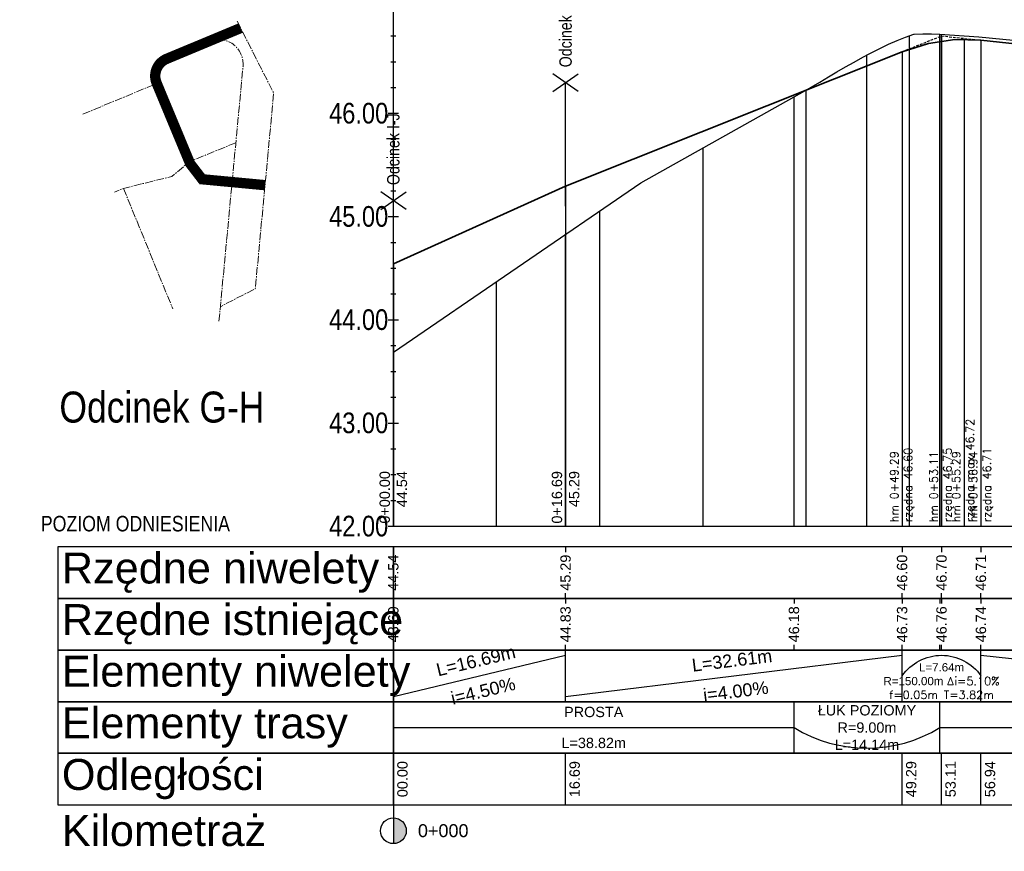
# Model space of a CAD drawing. Header units: metres. Extents: x 0 to 5465380, y 0 to 5925815.
# Tile 135 of 141: x 5465014 to 5465109, y 5925684 to 5925764. Entities that reach past the tile are written whole.
import ezdxf

# ---------------------------------------------------------------- set-up
doc = ezdxf.new("R2010")
doc.units = ezdxf.units.M
doc.linetypes.add('CENTER2', pattern=[1.125, 0.75, -0.125, 0.125, -0.125])
doc.linetypes.add('HIDDEN', pattern=[0.375, 0.25, -0.125])
for name, color, linetype in [('$DR - opis', 1, 'Continuous'), ('$DR - wymiary', 7, 'Continuous'), ('AecObjExplode_rys 1_Vport_D5A', 7, 'Continuous'), ('AecObjExplode_rys 3_Vport_DDD', 7, 'Continuous'), ('AecObjExplode_rys 4_Vport_E22', 7, 'Continuous'), ('C-DROGI-PROFILE', 7, 'Continuous'), ('C-DROGI-PROFILE-ETYKIETY', 7, 'Continuous'), ('C-DROGI-PROFILE-WIDOKI', 7, 'Continuous'), ('C-DROGI-PROFILE-WIDOKI-ETYKIETY', 7, 'Continuous')]:
    doc.layers.add(name, color=color, linetype=linetype)
doc.layers.add('$DR - osie ścieżek', color=7, linetype='CENTER2', lineweight=15)
doc.styles.add('ARIAL 2', font='ARIALN.TTF')
doc.styles.get("Standard").update_dxf_attribs({"font": 'arial.ttf'})

# ---------------------------------------------------------------- blocks, each defined once
blk = doc.blocks.new('kilometraz')
at = {"linetype": 'ByBlock', "lineweight": -2}
blk.add_hatch(color=0, dxfattribs=at).paths.add_polyline_path([(0, -0.5, 0.414214), (0.5, 0, 0.414214), (0, 0.5)])
at = {"color": 0, "linetype": 'ByBlock', "lineweight": -2}
blk.add_line((0, 0.5), (0, -0.5), dxfattribs=at)
blk.add_circle((0, 0), 0.5, dxfattribs=at)
blk = doc.blocks.new('AecObjExplode_rys 1_Vport_D5A')
at = {"layer": 'C-DROGI-PROFILE', "color": 94, "linetype": 'Continuous', "lineweight": -3}
for p, q in [((5465099.62, 5925762.544), (5465100.434, 5925762.837)), ((5465100.434, 5925762.837), (5465100.452, 5925762.838)), ((5465100.452, 5925762.838), (5465101.283, 5925762.859)), ((5465101.283, 5925762.859), (5465102.115, 5925762.849)), ((5465102.115, 5925762.849), (5465102.947, 5925762.809)), ((5465097.957, 5925761.843), (5465098.789, 5925762.21)), ((5465098.789, 5925762.21), (5465099.62, 5925762.544)), ((5465102.947, 5925762.809), (5465106.707, 5925762.561)), ((5465106.707, 5925762.561), (5465115.825, 5925761.692)), ((5465095.462, 5925760.586), (5465096.294, 5925761.028)), ((5465096.294, 5925761.028), (5465097.125, 5925761.449)), ((5465097.125, 5925761.449), (5465097.957, 5925761.843)), ((5465093.799, 5925759.651), (5465094.631, 5925760.125)), ((5465094.631, 5925760.125), (5465095.462, 5925760.586)), ((5465092.136, 5925758.676), (5465092.967, 5925759.166)), ((5465092.967, 5925759.166), (5465093.799, 5925759.651)), ((5465090.473, 5925757.694), (5465091.304, 5925758.183)), ((5465091.304, 5925758.183), (5465092.136, 5925758.676)), ((5465088.809, 5925756.738), (5465089.641, 5925757.21)), ((5465089.641, 5925757.21), (5465090.473, 5925757.694)), ((5465073.979, 5925748.429), (5465088.809, 5925756.738)), ((5465049.991, 5925732.023), (5465073.979, 5925748.429))]:
    blk.add_line(p, q, dxfattribs=at)
at = {"layer": 'C-DROGI-PROFILE', "color": 7, "linetype": 'HIDDEN', "lineweight": -3}
for p, q in [((5465099.285, 5925761.126), (5465103.104, 5925762.654)), ((5465103.104, 5925762.654), (5465106.926, 5925762.235))]:
    blk.add_line(p, q, dxfattribs=at)
at = {"layer": 'C-DROGI-PROFILE', "color": 190, "linetype": 'Continuous', "lineweight": 35}
for p, q in [((5465106.926, 5925762.235), (5465144.122, 5925758.154)), ((5465066.679, 5925748.084), (5465099.285, 5925761.126)), ((5465049.991, 5925740.574), (5465066.679, 5925748.084))]:
    blk.add_line(p, q, dxfattribs=at)
at = {"layer": 'C-DROGI-PROFILE', "color": 4, "linetype": 'Continuous', "lineweight": 35}
blk.add_lwpolyline([(5465099.285, 5925761.126), (5465101.832, 5925761.928), (5465104.379, 5925762.298), (5465106.926, 5925762.235)], dxfattribs=at)
at = {"layer": 'C-DROGI-PROFILE-ETYKIETY', "color": 1, "linetype": 'Continuous', "lineweight": -3}
for p, q in [((5465103.104, 5925762.654), (5465103.106, 5925715.154)), ((5465105.281, 5925762.325), (5465105.281, 5925715.154)), ((5465106.926, 5925762.235), (5465106.926, 5925715.154)), ((5465099.285, 5925761.126), (5465099.285, 5925715.154))]:
    blk.add_line(p, q, dxfattribs=at)
at = {"layer": 'C-DROGI-PROFILE-ETYKIETY', "color": 7, "linetype": 'Continuous', "lineweight": -3}
for p, q in [((5465066.679, 5925748.084), (5465066.679, 5925715.154)), ((5465049.991, 5925740.574), (5465049.991, 5925715.154))]:
    blk.add_line(p, q, dxfattribs=at)
at = {"layer": 'C-DROGI-PROFILE-WIDOKI', "color": 7, "linetype": 'Continuous', "lineweight": -3}
for p, q in [((5465049.991, 5925715.154), (5465049.991, 5925805.154)), ((5465049.741, 5925762.654), (5465050.241, 5925762.654)), ((5465099.991, 5925715.154), (5465099.991, 5925762.677)), ((5465103.104, 5925715.154), (5465103.104, 5925762.799)), ((5465049.741, 5925760.154), (5465050.241, 5925760.154)), ((5465049.741, 5925757.654), (5465050.241, 5925757.654)), ((5465089.991, 5925715.154), (5465089.991, 5925757.414)), ((5465049.491, 5925755.154), (5465050.491, 5925755.154)), ((5465049.741, 5925752.654), (5465050.241, 5925752.654)), ((5465079.991, 5925715.154), (5465079.991, 5925751.797)), ((5465049.741, 5925750.154), (5465050.241, 5925750.154)), ((5465049.741, 5925747.654), (5465050.241, 5925747.654)), ((5465069.991, 5925715.154), (5465069.991, 5925745.701)), ((5465049.491, 5925745.154), (5465050.491, 5925745.154)), ((5465066.679, 5925715.154), (5465066.679, 5925743.436)), ((5465049.741, 5925742.654), (5465050.241, 5925742.654)), ((5465049.741, 5925740.154), (5465050.241, 5925740.154)), ((5465059.991, 5925715.154), (5465059.991, 5925738.862)), ((5465049.741, 5925737.654), (5465050.241, 5925737.654)), ((5465049.491, 5925735.154), (5465050.491, 5925735.154)), ((5465049.741, 5925732.654), (5465050.241, 5925732.654)), ((5465049.741, 5925730.154), (5465050.241, 5925730.154)), ((5465049.741, 5925727.654), (5465050.241, 5925727.654)), ((5465049.491, 5925725.154), (5465050.491, 5925725.154)), ((5465049.741, 5925722.654), (5465050.241, 5925722.654)), ((5465049.741, 5925720.154), (5465050.241, 5925720.154)), ((5465049.741, 5925717.654), (5465050.241, 5925717.654)), ((5465049.491, 5925715.154), (5465185.318, 5925715.154)), ((5465049.991, 5925713.154), (5465049.991, 5925712.654)), ((5465099.285, 5925713.154), (5465099.285, 5925712.654)), ((5465106.926, 5925713.154), (5465106.926, 5925712.654)), ((5465049.991, 5925708.154), (5465049.991, 5925708.654)), ((5465099.285, 5925708.154), (5465099.285, 5925708.654)), ((5465106.926, 5925708.154), (5465106.926, 5925708.654)), ((5465049.991, 5925693.154), (5465049.991, 5925703.154)), ((5465066.679, 5925698.154), (5465066.679, 5925703.154)), ((5465099.285, 5925698.154), (5465099.285, 5925703.154)), ((5465106.926, 5925698.154), (5465106.926, 5925703.154)), ((5465088.809, 5925693.154), (5465088.809, 5925698.154)), ((5465102.947, 5925693.154), (5465102.947, 5925698.154)), ((5465049.991, 5925688.154), (5465049.991, 5925685.654))]:
    blk.add_line(p, q, dxfattribs=at)
at = {"layer": 'C-DROGI-PROFILE-WIDOKI', "color": 8, "linetype": 'Continuous', "lineweight": -3}
for p, q in [((5465102.947, 5925715.154), (5465102.947, 5925762.809)), ((5465095.878, 5925715.154), (5465095.878, 5925760.807)), ((5465088.809, 5925715.154), (5465088.809, 5925756.738)), ((5465049.991, 5925715.154), (5465049.991, 5925732.023))]:
    blk.add_line(p, q, dxfattribs=at)
at = {"layer": 'C-DROGI-PROFILE-WIDOKI', "color": 4, "linetype": 'Continuous', "lineweight": -3}
for p, q in [((5465066.679, 5925713.154), (5465066.679, 5925712.654)), ((5465103.104, 5925713.154), (5465103.104, 5925712.654)), ((5465066.679, 5925708.154), (5465066.679, 5925708.654)), ((5465103.104, 5925708.154), (5465103.104, 5925708.654)), ((5465049.991, 5925698.654), (5465066.679, 5925702.654)), ((5465066.679, 5925698.654), (5465099.285, 5925702.654)), ((5465106.926, 5925702.654), (5465144.122, 5925698.654)), ((5465049.991, 5925695.654), (5465088.809, 5925695.654)), ((5465102.947, 5925695.654), (5465185.318, 5925695.654))]:
    blk.add_line(p, q, dxfattribs=at)
at = {"layer": 'C-DROGI-PROFILE-WIDOKI', "color": 1, "linetype": 'Continuous', "lineweight": -3}
for p, q in [((5465049.991, 5925708.154), (5465049.991, 5925707.654)), ((5465066.679, 5925708.154), (5465066.679, 5925707.654)), ((5465099.285, 5925708.154), (5465099.285, 5925707.654)), ((5465103.104, 5925708.154), (5465103.104, 5925707.654)), ((5465106.926, 5925708.154), (5465106.926, 5925707.654)), ((5465049.991, 5925703.154), (5465049.991, 5925703.654)), ((5465066.679, 5925703.154), (5465066.679, 5925703.654)), ((5465099.285, 5925703.154), (5465099.285, 5925703.654)), ((5465103.104, 5925703.154), (5465103.104, 5925703.654)), ((5465106.926, 5925703.154), (5465106.926, 5925703.654)), ((5465049.991, 5925688.154), (5465049.991, 5925693.154)), ((5465066.679, 5925688.154), (5465066.679, 5925693.154)), ((5465099.285, 5925688.154), (5465099.285, 5925693.154)), ((5465103.104, 5925688.154), (5465103.104, 5925693.154)), ((5465106.926, 5925688.154), (5465106.926, 5925693.154))]:
    blk.add_line(p, q, dxfattribs=at)
at = {"layer": 'C-DROGI-PROFILE-WIDOKI', "color": 150, "linetype": 'Continuous', "lineweight": -3}
for p, q in [((5465088.809, 5925708.154), (5465088.809, 5925707.654)), ((5465102.947, 5925708.154), (5465102.947, 5925707.654)), ((5465088.809, 5925703.154), (5465088.809, 5925703.654)), ((5465102.947, 5925703.154), (5465102.947, 5925703.654))]:
    blk.add_line(p, q, dxfattribs=at)
at = {"layer": 'C-DROGI-PROFILE-WIDOKI', "color": 4, "linetype": 'Continuous', "lineweight": -3, "extrusion": (0, 0, -1)}
blk.add_arc((-5465103.106, 5925698.005), 4.649, 34.73509, 145.26491, dxfattribs=at)
at = {"layer": 'C-DROGI-PROFILE-WIDOKI', "color": 4, "linetype": 'Continuous', "lineweight": -3}
blk.add_arc((5465095.878, 5925707.145), 13.491, 238.40311, 301.59689, dxfattribs=at)
at = {"layer": 'C-DROGI-PROFILE-WIDOKI', "color": 7, "linetype": 'Continuous', "lineweight": -3}
for points in [[(5465049.991, 5925708.154), (5465049.991, 5925713.154), (5465017.491, 5925713.154), (5465017.491, 5925708.154)], [(5465049.991, 5925708.154), (5465185.318, 5925708.154), (5465185.318, 5925713.154), (5465049.991, 5925713.154)], [(5465049.991, 5925703.154), (5465049.991, 5925708.154), (5465017.491, 5925708.154), (5465017.491, 5925703.154)], [(5465049.991, 5925703.154), (5465185.318, 5925703.154), (5465185.318, 5925708.154), (5465049.991, 5925708.154)], [(5465049.991, 5925698.154), (5465049.991, 5925703.154), (5465017.491, 5925703.154), (5465017.491, 5925698.154)], [(5465049.991, 5925698.154), (5465185.318, 5925698.154), (5465185.318, 5925703.154), (5465049.991, 5925703.154)], [(5465049.991, 5925693.154), (5465049.991, 5925698.154), (5465017.491, 5925698.154), (5465017.491, 5925693.154)], [(5465049.991, 5925693.154), (5465185.318, 5925693.154), (5465185.318, 5925698.154), (5465049.991, 5925698.154)], [(5465049.991, 5925688.154), (5465049.991, 5925693.154), (5465017.491, 5925693.154), (5465017.491, 5925688.154)], [(5465049.991, 5925688.154), (5465185.318, 5925688.154), (5465185.318, 5925693.154), (5465049.991, 5925693.154)]]:
    blk.add_3dface(points, dxfattribs=at)
at = {"layer": '$DR - wymiary', "color": 7, "linetype": 'Continuous', "lineweight": -3, "xscale": 2.499999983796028, "yscale": 2.499999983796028, "zscale": 2.499999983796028, "rotation": 8.53773646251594e-07}
blk.add_blockref('kilometraz', (5465049.991, 5925685.654), dxfattribs=at)
at = {"layer": 'C-DROGI-PROFILE-ETYKIETY', "color": 2, "linetype": 'Continuous', "lineweight": -3, "char_height": 0.8, "attachment_point": 4}
for s, insert, rotation in [('{\\Fsimplex.shx|c0;hm 0+55.29\\Przędna max\\Fsimplex.shx|c0; 46.72}', (5465105.281, 5925715.529), 90), ('{\\Fsimplex.shx|c0;hm 0+49.29\\Przędna 46.60}', (5465099.285, 5925715.529), 90), ('{\\Fsimplex.shx|c0;hm 0+53.11\\Fsimplex.shx|c0;\\Przędna 46.75}', (5465103.106, 5925715.529), 90.0017), ('{\\Fsimplex.shx|c0;hm 0+56.94\\Fsimplex.shx|c0;\\Przędna 46.71}', (5465106.926, 5925715.529), 90)]:
    blk.add_mtext(s, dxfattribs=dict(at, insert=insert, rotation=rotation))
at = {"layer": 'C-DROGI-PROFILE-ETYKIETY', "color": 7, "linetype": 'Continuous', "lineweight": -3, "char_height": 1, "attachment_point": 6, "rotation": 90}
for s, insert in [('0+00.00\\P{\\fArial|b0|i0|c238|p34;44.54}', (5465049.991, 5925720.493)), ('0+16.69\\P{\\fArial|b0|i0|c238|p34;45.29}', (5465066.679, 5925720.498))]:
    blk.add_mtext(s, dxfattribs=dict(at, insert=insert))
at = {"layer": 'C-DROGI-PROFILE-ETYKIETY', "color": 1, "linetype": 'Continuous', "lineweight": -3, "insert": (5465103.106, 5925700.154), "char_height": 0.8, "attachment_point": 5, "rotation": 0.0017}
blk.add_mtext('L=7.64m\\PR=150.00m {\\Fsimplex.shx|c238;Δ\\Fsimplex.shx|c0;i=5.10%\\Pf=0.05m T=3.82m}', dxfattribs=at)
at = {"layer": 'C-DROGI-PROFILE-WIDOKI', "color": 7, "linetype": 'Continuous', "lineweight": -3, "style": 'ARIAL 2'}
for s, insert, char_height, attachment_point in [('46.00', (5465049.491, 5925755.154), 2, 6), ('45.00', (5465049.491, 5925745.154), 2, 6), ('44.00', (5465049.491, 5925735.154), 2, 6), ('Odcinek G-H', (5465037.491, 5925725.154), 3, 9), ('43.00', (5465049.491, 5925725.154), 2, 6), ('POZIOM ODNIESIENIA', (5465024.991, 5925716.154), 1.5, 2), ('42.00', (5465049.491, 5925715.154), 2, 6)]:
    blk.add_mtext(s, dxfattribs=dict(at, insert=insert, char_height=char_height, attachment_point=attachment_point))
at = {"layer": 'C-DROGI-PROFILE-WIDOKI', "color": 7, "linetype": 'Continuous', "lineweight": -3, "char_height": 3, "attachment_point": 4}
for s, insert in [('{\\fArial|b0|i0|c238|p34;Rzędne niwelety}', (5465017.866, 5925710.654)), ('{\\fArial|b0|i0|c238|p34;Rzędne istniejące}', (5465017.866, 5925705.654)), ('{\\fArial|b0|i0|c238|p34;Elementy niwelety}', (5465017.866, 5925700.654)), ('{\\fArial|b0|i0|c238|p34;Elementy trasy}', (5465017.866, 5925695.654)), ('{\\fArial|b0|i0|c238|p34;Odległości}', (5465017.866, 5925690.654)), ('{\\fArial|b0|i0|c238|p34;Kilometraż}', (5465017.866, 5925685.654))]:
    blk.add_mtext(s, dxfattribs=dict(at, insert=insert))
at = {"layer": 'C-DROGI-PROFILE-WIDOKI-ETYKIETY', "color": 7, "linetype": 'Continuous', "lineweight": -3}
for s, insert, char_height, attachment_point, rotation in [('44.54', (5465049.991, 5925710.654), 1, 5, 90), ('45.29', (5465066.679, 5925710.654), 1, 5, 90), ('46.60', (5465099.285, 5925710.654), 1, 5, 90), ('46.70', (5465103.104, 5925710.654), 1, 5, 90), ('46.71', (5465106.926, 5925710.654), 1, 5, 90), ('43.69', (5465049.991, 5925705.654), 1, 5, 90), ('44.83', (5465066.679, 5925705.654), 1, 5, 90), ('46.18', (5465088.809, 5925705.654), 1, 5, 90), ('46.73', (5465099.285, 5925705.654), 1, 5, 90), ('46.76', (5465103.104, 5925705.654), 1, 5, 90), ('46.74', (5465106.926, 5925705.654), 1, 5, 90), ('L=16.69m', (5465057.985, 5925702.113), 1.25, 5, 13.47901), ('L=32.61m', (5465082.8, 5925702.143), 1.25, 5, 6.99381), ('i=4.50%', (5465058.685, 5925699.195), 1.25, 5, 13.47901), ('i=4.00%', (5465083.165, 5925699.165), 1.25, 5, 6.99381), ('00.00', (5465050.366, 5925690.654), 1, 2, 90), ('16.69', (5465067.054, 5925690.654), 1, 2, 90), ('49.29', (5465099.66, 5925690.654), 1, 2, 90), ('53.11', (5465103.479, 5925690.654), 1, 2, 90), ('56.94', (5465107.301, 5925690.654), 1, 2, 90)]:
    blk.add_mtext(s, dxfattribs=dict(at, insert=insert, char_height=char_height, attachment_point=attachment_point, rotation=rotation))
for s, insert, char_height, attachment_point in [('ŁUK POZIOMY\\PR=9.00m\\PL=14.14m', (5465095.878, 5925695.654), 1, 5), ('PROSTA', (5465069.4, 5925697.154), 1, 5), ('L=38.82m', (5465069.4, 5925694.154), 1, 5), ('0+000', (5465052.366, 5925685.654), 1.25, 4)]:
    blk.add_mtext(s, dxfattribs=dict(at, insert=insert, char_height=char_height, attachment_point=attachment_point))
blk = doc.blocks.new('AecObjExplode_rys 4_Vport_E22')
at = {"layer": 'C-DROGI-PROFILE', "color": 94, "linetype": 'Continuous', "lineweight": -3}
for p, q in [((5465099.62, 5925762.544), (5465100.434, 5925762.837)), ((5465100.434, 5925762.837), (5465100.452, 5925762.838)), ((5465100.452, 5925762.838), (5465101.283, 5925762.859)), ((5465101.283, 5925762.859), (5465102.115, 5925762.849)), ((5465102.115, 5925762.849), (5465102.947, 5925762.809)), ((5465097.957, 5925761.843), (5465098.789, 5925762.21)), ((5465098.789, 5925762.21), (5465099.62, 5925762.544)), ((5465102.947, 5925762.809), (5465106.707, 5925762.561)), ((5465106.707, 5925762.561), (5465115.825, 5925761.692)), ((5465095.462, 5925760.586), (5465096.294, 5925761.028)), ((5465096.294, 5925761.028), (5465097.125, 5925761.449)), ((5465097.125, 5925761.449), (5465097.957, 5925761.843)), ((5465093.799, 5925759.651), (5465094.631, 5925760.125)), ((5465094.631, 5925760.125), (5465095.462, 5925760.586)), ((5465092.136, 5925758.676), (5465092.967, 5925759.166)), ((5465092.967, 5925759.166), (5465093.799, 5925759.651)), ((5465090.473, 5925757.694), (5465091.304, 5925758.183)), ((5465091.304, 5925758.183), (5465092.136, 5925758.676)), ((5465088.809, 5925756.738), (5465089.641, 5925757.21)), ((5465089.641, 5925757.21), (5465090.473, 5925757.694)), ((5465073.979, 5925748.429), (5465088.809, 5925756.738)), ((5465049.991, 5925732.023), (5465073.979, 5925748.429))]:
    blk.add_line(p, q, dxfattribs=at)
at = {"layer": 'C-DROGI-PROFILE', "color": 7, "linetype": 'HIDDEN', "lineweight": -3}
for p, q in [((5465099.285, 5925761.126), (5465103.104, 5925762.654)), ((5465103.104, 5925762.654), (5465106.926, 5925762.235))]:
    blk.add_line(p, q, dxfattribs=at)
at = {"layer": 'C-DROGI-PROFILE', "color": 190, "linetype": 'Continuous', "lineweight": 35}
for p, q in [((5465106.926, 5925762.235), (5465144.122, 5925758.154)), ((5465066.679, 5925748.084), (5465099.285, 5925761.126)), ((5465049.991, 5925740.574), (5465066.679, 5925748.084))]:
    blk.add_line(p, q, dxfattribs=at)
at = {"layer": 'C-DROGI-PROFILE', "color": 4, "linetype": 'Continuous', "lineweight": 35}
blk.add_lwpolyline([(5465099.285, 5925761.126), (5465101.832, 5925761.928), (5465104.379, 5925762.298), (5465106.926, 5925762.235)], dxfattribs=at)
at = {"layer": 'C-DROGI-PROFILE-ETYKIETY', "color": 1, "linetype": 'Continuous', "lineweight": -3}
for p, q in [((5465103.104, 5925762.654), (5465103.106, 5925715.154)), ((5465105.281, 5925762.325), (5465105.281, 5925715.154)), ((5465106.926, 5925762.235), (5465106.926, 5925715.154)), ((5465099.285, 5925761.126), (5465099.285, 5925715.154))]:
    blk.add_line(p, q, dxfattribs=at)
at = {"layer": 'C-DROGI-PROFILE-ETYKIETY', "color": 7, "linetype": 'Continuous', "lineweight": -3}
for p, q in [((5465066.679, 5925748.084), (5465066.679, 5925715.154)), ((5465049.991, 5925740.574), (5465049.991, 5925715.154))]:
    blk.add_line(p, q, dxfattribs=at)
at = {"layer": 'C-DROGI-PROFILE-WIDOKI', "color": 7, "linetype": 'Continuous', "lineweight": -3}
for p, q in [((5465049.991, 5925715.154), (5465049.991, 5925805.154)), ((5465049.741, 5925762.654), (5465050.241, 5925762.654)), ((5465099.991, 5925715.154), (5465099.991, 5925762.677)), ((5465103.104, 5925715.154), (5465103.104, 5925762.799)), ((5465049.741, 5925760.154), (5465050.241, 5925760.154)), ((5465049.741, 5925757.654), (5465050.241, 5925757.654)), ((5465089.991, 5925715.154), (5465089.991, 5925757.414)), ((5465049.491, 5925755.154), (5465050.491, 5925755.154)), ((5465049.741, 5925752.654), (5465050.241, 5925752.654)), ((5465079.991, 5925715.154), (5465079.991, 5925751.797)), ((5465049.741, 5925750.154), (5465050.241, 5925750.154)), ((5465049.741, 5925747.654), (5465050.241, 5925747.654)), ((5465069.991, 5925715.154), (5465069.991, 5925745.701)), ((5465049.491, 5925745.154), (5465050.491, 5925745.154)), ((5465066.679, 5925715.154), (5465066.679, 5925743.436)), ((5465049.741, 5925742.654), (5465050.241, 5925742.654)), ((5465049.741, 5925740.154), (5465050.241, 5925740.154)), ((5465059.991, 5925715.154), (5465059.991, 5925738.862)), ((5465049.741, 5925737.654), (5465050.241, 5925737.654)), ((5465049.491, 5925735.154), (5465050.491, 5925735.154)), ((5465049.741, 5925732.654), (5465050.241, 5925732.654)), ((5465049.741, 5925730.154), (5465050.241, 5925730.154)), ((5465049.741, 5925727.654), (5465050.241, 5925727.654)), ((5465049.491, 5925725.154), (5465050.491, 5925725.154)), ((5465049.741, 5925722.654), (5465050.241, 5925722.654)), ((5465049.741, 5925720.154), (5465050.241, 5925720.154)), ((5465049.741, 5925717.654), (5465050.241, 5925717.654)), ((5465049.491, 5925715.154), (5465185.318, 5925715.154)), ((5465049.991, 5925713.154), (5465049.991, 5925712.654)), ((5465099.285, 5925713.154), (5465099.285, 5925712.654)), ((5465106.926, 5925713.154), (5465106.926, 5925712.654)), ((5465049.991, 5925708.154), (5465049.991, 5925708.654)), ((5465099.285, 5925708.154), (5465099.285, 5925708.654)), ((5465106.926, 5925708.154), (5465106.926, 5925708.654)), ((5465049.991, 5925693.154), (5465049.991, 5925703.154)), ((5465066.679, 5925698.154), (5465066.679, 5925703.154)), ((5465099.285, 5925698.154), (5465099.285, 5925703.154)), ((5465106.926, 5925698.154), (5465106.926, 5925703.154)), ((5465088.809, 5925693.154), (5465088.809, 5925698.154)), ((5465102.947, 5925693.154), (5465102.947, 5925698.154)), ((5465049.991, 5925688.154), (5465049.991, 5925685.654))]:
    blk.add_line(p, q, dxfattribs=at)
at = {"layer": 'C-DROGI-PROFILE-WIDOKI', "color": 8, "linetype": 'Continuous', "lineweight": -3}
for p, q in [((5465102.947, 5925715.154), (5465102.947, 5925762.809)), ((5465095.878, 5925715.154), (5465095.878, 5925760.807)), ((5465088.809, 5925715.154), (5465088.809, 5925756.738)), ((5465049.991, 5925715.154), (5465049.991, 5925732.023))]:
    blk.add_line(p, q, dxfattribs=at)
at = {"layer": 'C-DROGI-PROFILE-WIDOKI', "color": 4, "linetype": 'Continuous', "lineweight": -3}
for p, q in [((5465066.679, 5925713.154), (5465066.679, 5925712.654)), ((5465103.104, 5925713.154), (5465103.104, 5925712.654)), ((5465066.679, 5925708.154), (5465066.679, 5925708.654)), ((5465103.104, 5925708.154), (5465103.104, 5925708.654)), ((5465049.991, 5925698.654), (5465066.679, 5925702.654)), ((5465066.679, 5925698.654), (5465099.285, 5925702.654)), ((5465106.926, 5925702.654), (5465144.122, 5925698.654)), ((5465049.991, 5925695.654), (5465088.809, 5925695.654)), ((5465102.947, 5925695.654), (5465185.318, 5925695.654))]:
    blk.add_line(p, q, dxfattribs=at)
at = {"layer": 'C-DROGI-PROFILE-WIDOKI', "color": 1, "linetype": 'Continuous', "lineweight": -3}
for p, q in [((5465049.991, 5925708.154), (5465049.991, 5925707.654)), ((5465066.679, 5925708.154), (5465066.679, 5925707.654)), ((5465099.285, 5925708.154), (5465099.285, 5925707.654)), ((5465103.104, 5925708.154), (5465103.104, 5925707.654)), ((5465106.926, 5925708.154), (5465106.926, 5925707.654)), ((5465049.991, 5925703.154), (5465049.991, 5925703.654)), ((5465066.679, 5925703.154), (5465066.679, 5925703.654)), ((5465099.285, 5925703.154), (5465099.285, 5925703.654)), ((5465103.104, 5925703.154), (5465103.104, 5925703.654)), ((5465106.926, 5925703.154), (5465106.926, 5925703.654)), ((5465049.991, 5925688.154), (5465049.991, 5925693.154)), ((5465066.679, 5925688.154), (5465066.679, 5925693.154)), ((5465099.285, 5925688.154), (5465099.285, 5925693.154)), ((5465103.104, 5925688.154), (5465103.104, 5925693.154)), ((5465106.926, 5925688.154), (5465106.926, 5925693.154))]:
    blk.add_line(p, q, dxfattribs=at)
at = {"layer": 'C-DROGI-PROFILE-WIDOKI', "color": 150, "linetype": 'Continuous', "lineweight": -3}
for p, q in [((5465088.809, 5925708.154), (5465088.809, 5925707.654)), ((5465102.947, 5925708.154), (5465102.947, 5925707.654)), ((5465088.809, 5925703.154), (5465088.809, 5925703.654)), ((5465102.947, 5925703.154), (5465102.947, 5925703.654))]:
    blk.add_line(p, q, dxfattribs=at)
at = {"layer": 'C-DROGI-PROFILE-WIDOKI', "color": 4, "linetype": 'Continuous', "lineweight": -3, "extrusion": (0, 0, -1)}
blk.add_arc((-5465103.106, 5925698.005), 4.649, 34.73509, 145.26491, dxfattribs=at)
at = {"layer": 'C-DROGI-PROFILE-WIDOKI', "color": 4, "linetype": 'Continuous', "lineweight": -3}
blk.add_arc((5465095.878, 5925707.145), 13.491, 238.40311, 301.59689, dxfattribs=at)
at = {"layer": 'C-DROGI-PROFILE-WIDOKI', "color": 7, "linetype": 'Continuous', "lineweight": -3}
for points in [[(5465049.991, 5925708.154), (5465049.991, 5925713.154), (5465017.491, 5925713.154), (5465017.491, 5925708.154)], [(5465049.991, 5925708.154), (5465185.318, 5925708.154), (5465185.318, 5925713.154), (5465049.991, 5925713.154)], [(5465049.991, 5925703.154), (5465049.991, 5925708.154), (5465017.491, 5925708.154), (5465017.491, 5925703.154)], [(5465049.991, 5925703.154), (5465185.318, 5925703.154), (5465185.318, 5925708.154), (5465049.991, 5925708.154)], [(5465049.991, 5925698.154), (5465049.991, 5925703.154), (5465017.491, 5925703.154), (5465017.491, 5925698.154)], [(5465049.991, 5925698.154), (5465185.318, 5925698.154), (5465185.318, 5925703.154), (5465049.991, 5925703.154)], [(5465049.991, 5925693.154), (5465049.991, 5925698.154), (5465017.491, 5925698.154), (5465017.491, 5925693.154)], [(5465049.991, 5925693.154), (5465185.318, 5925693.154), (5465185.318, 5925698.154), (5465049.991, 5925698.154)], [(5465049.991, 5925688.154), (5465049.991, 5925693.154), (5465017.491, 5925693.154), (5465017.491, 5925688.154)], [(5465049.991, 5925688.154), (5465185.318, 5925688.154), (5465185.318, 5925693.154), (5465049.991, 5925693.154)]]:
    blk.add_3dface(points, dxfattribs=at)
at = {"layer": '$DR - wymiary', "color": 7, "linetype": 'Continuous', "lineweight": -3, "xscale": 2.50000000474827, "yscale": 2.50000000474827, "zscale": 2.50000000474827}
blk.add_blockref('kilometraz', (5465049.991, 5925685.654), dxfattribs=at)
at = {"layer": 'C-DROGI-PROFILE-ETYKIETY', "color": 2, "linetype": 'Continuous', "lineweight": -3, "char_height": 0.8, "attachment_point": 4}
for s, insert, rotation in [('{\\Fsimplex.shx|c0;hm 0+55.29\\Przędna max\\Fsimplex.shx|c0; 46.72}', (5465105.281, 5925715.529), 90), ('{\\Fsimplex.shx|c0;hm 0+49.29\\Przędna 46.60}', (5465099.285, 5925715.529), 90), ('{\\Fsimplex.shx|c0;hm 0+53.11\\Fsimplex.shx|c0;\\Przędna 46.75}', (5465103.106, 5925715.529), 90.0017), ('{\\Fsimplex.shx|c0;hm 0+56.94\\Fsimplex.shx|c0;\\Przędna 46.71}', (5465106.926, 5925715.529), 90)]:
    blk.add_mtext(s, dxfattribs=dict(at, insert=insert, rotation=rotation))
at = {"layer": 'C-DROGI-PROFILE-ETYKIETY', "color": 7, "linetype": 'Continuous', "lineweight": -3, "char_height": 1, "attachment_point": 6, "rotation": 90}
for s, insert in [('0+00.00\\P{\\fArial|b0|i0|c238|p34;44.54}', (5465049.991, 5925720.493)), ('0+16.69\\P{\\fArial|b0|i0|c238|p34;45.29}', (5465066.679, 5925720.498))]:
    blk.add_mtext(s, dxfattribs=dict(at, insert=insert))
at = {"layer": 'C-DROGI-PROFILE-ETYKIETY', "color": 1, "linetype": 'Continuous', "lineweight": -3, "insert": (5465103.106, 5925700.154), "char_height": 0.8, "attachment_point": 5, "rotation": 0.0017}
blk.add_mtext('L=7.64m\\PR=150.00m {\\Fsimplex.shx|c238;Δ\\Fsimplex.shx|c0;i=5.10%\\Pf=0.05m T=3.82m}', dxfattribs=at)
at = {"layer": 'C-DROGI-PROFILE-WIDOKI', "color": 7, "linetype": 'Continuous', "lineweight": -3, "style": 'ARIAL 2'}
for s, insert, char_height, attachment_point in [('46.00', (5465049.491, 5925755.154), 2, 6), ('45.00', (5465049.491, 5925745.154), 2, 6), ('44.00', (5465049.491, 5925735.154), 2, 6), ('Odcinek G-H', (5465037.491, 5925725.154), 3, 9), ('43.00', (5465049.491, 5925725.154), 2, 6), ('POZIOM ODNIESIENIA', (5465024.991, 5925716.154), 1.5, 2), ('42.00', (5465049.491, 5925715.154), 2, 6)]:
    blk.add_mtext(s, dxfattribs=dict(at, insert=insert, char_height=char_height, attachment_point=attachment_point))
at = {"layer": 'C-DROGI-PROFILE-WIDOKI', "color": 7, "linetype": 'Continuous', "lineweight": -3, "char_height": 3, "attachment_point": 4}
for s, insert in [('{\\fArial|b0|i0|c238|p34;Rzędne niwelety}', (5465017.866, 5925710.654)), ('{\\fArial|b0|i0|c238|p34;Rzędne istniejące}', (5465017.866, 5925705.654)), ('{\\fArial|b0|i0|c238|p34;Elementy niwelety}', (5465017.866, 5925700.654)), ('{\\fArial|b0|i0|c238|p34;Elementy trasy}', (5465017.866, 5925695.654)), ('{\\fArial|b0|i0|c238|p34;Odległości}', (5465017.866, 5925690.654)), ('{\\fArial|b0|i0|c238|p34;Kilometraż}', (5465017.866, 5925685.654))]:
    blk.add_mtext(s, dxfattribs=dict(at, insert=insert))
at = {"layer": 'C-DROGI-PROFILE-WIDOKI-ETYKIETY', "color": 7, "linetype": 'Continuous', "lineweight": -3}
for s, insert, char_height, attachment_point, rotation in [('44.54', (5465049.991, 5925710.654), 1, 5, 90), ('45.29', (5465066.679, 5925710.654), 1, 5, 90), ('46.60', (5465099.285, 5925710.654), 1, 5, 90), ('46.70', (5465103.104, 5925710.654), 1, 5, 90), ('46.71', (5465106.926, 5925710.654), 1, 5, 90), ('43.69', (5465049.991, 5925705.654), 1, 5, 90), ('44.83', (5465066.679, 5925705.654), 1, 5, 90), ('46.18', (5465088.809, 5925705.654), 1, 5, 90), ('46.73', (5465099.285, 5925705.654), 1, 5, 90), ('46.76', (5465103.104, 5925705.654), 1, 5, 90), ('46.74', (5465106.926, 5925705.654), 1, 5, 90), ('L=16.69m', (5465057.985, 5925702.113), 1.25, 5, 13.47901), ('L=32.61m', (5465082.8, 5925702.143), 1.25, 5, 6.99381), ('i=4.50%', (5465058.685, 5925699.195), 1.25, 5, 13.47901), ('i=4.00%', (5465083.165, 5925699.165), 1.25, 5, 6.99381), ('00.00', (5465050.366, 5925690.654), 1, 2, 90), ('16.69', (5465067.054, 5925690.654), 1, 2, 90), ('49.29', (5465099.66, 5925690.654), 1, 2, 90), ('53.11', (5465103.479, 5925690.654), 1, 2, 90), ('56.94', (5465107.301, 5925690.654), 1, 2, 90)]:
    blk.add_mtext(s, dxfattribs=dict(at, insert=insert, char_height=char_height, attachment_point=attachment_point, rotation=rotation))
for s, insert, char_height, attachment_point in [('ŁUK POZIOMY\\PR=9.00m\\PL=14.14m', (5465095.878, 5925695.654), 1, 5), ('PROSTA', (5465069.4, 5925697.154), 1, 5), ('L=38.82m', (5465069.4, 5925694.154), 1, 5), ('0+000', (5465052.366, 5925685.654), 1.25, 4)]:
    blk.add_mtext(s, dxfattribs=dict(at, insert=insert, char_height=char_height, attachment_point=attachment_point))
blk = doc.blocks.new('AecObjExplode_rys 3_Vport_DDD')
at = {"layer": 'C-DROGI-PROFILE', "color": 94, "linetype": 'Continuous', "lineweight": -3}
for p, q in [((5465099.62, 5925762.544), (5465100.434, 5925762.837)), ((5465100.434, 5925762.837), (5465100.452, 5925762.838)), ((5465100.452, 5925762.838), (5465101.283, 5925762.859)), ((5465101.283, 5925762.859), (5465102.115, 5925762.849)), ((5465102.115, 5925762.849), (5465102.947, 5925762.809)), ((5465097.957, 5925761.843), (5465098.789, 5925762.21)), ((5465098.789, 5925762.21), (5465099.62, 5925762.544)), ((5465102.947, 5925762.809), (5465106.707, 5925762.561)), ((5465106.707, 5925762.561), (5465115.825, 5925761.692)), ((5465095.462, 5925760.586), (5465096.294, 5925761.028)), ((5465096.294, 5925761.028), (5465097.125, 5925761.449)), ((5465097.125, 5925761.449), (5465097.957, 5925761.843)), ((5465093.799, 5925759.651), (5465094.631, 5925760.125)), ((5465094.631, 5925760.125), (5465095.462, 5925760.586)), ((5465092.136, 5925758.676), (5465092.967, 5925759.166)), ((5465092.967, 5925759.166), (5465093.799, 5925759.651)), ((5465090.473, 5925757.694), (5465091.304, 5925758.183)), ((5465091.304, 5925758.183), (5465092.136, 5925758.676)), ((5465088.809, 5925756.738), (5465089.641, 5925757.21)), ((5465089.641, 5925757.21), (5465090.473, 5925757.694)), ((5465073.979, 5925748.429), (5465088.809, 5925756.738)), ((5465049.991, 5925732.023), (5465073.979, 5925748.429))]:
    blk.add_line(p, q, dxfattribs=at)
at = {"layer": 'C-DROGI-PROFILE', "color": 7, "linetype": 'HIDDEN', "lineweight": -3}
for p, q in [((5465099.285, 5925761.126), (5465103.104, 5925762.654)), ((5465103.104, 5925762.654), (5465106.926, 5925762.235))]:
    blk.add_line(p, q, dxfattribs=at)
at = {"layer": 'C-DROGI-PROFILE', "color": 190, "linetype": 'Continuous', "lineweight": 35}
for p, q in [((5465106.926, 5925762.235), (5465144.122, 5925758.154)), ((5465066.679, 5925748.084), (5465099.285, 5925761.126)), ((5465049.991, 5925740.574), (5465066.679, 5925748.084))]:
    blk.add_line(p, q, dxfattribs=at)
at = {"layer": 'C-DROGI-PROFILE', "color": 4, "linetype": 'Continuous', "lineweight": 35}
blk.add_lwpolyline([(5465099.285, 5925761.126), (5465101.832, 5925761.928), (5465104.379, 5925762.298), (5465106.926, 5925762.235)], dxfattribs=at)
at = {"layer": 'C-DROGI-PROFILE-ETYKIETY', "color": 1, "linetype": 'Continuous', "lineweight": -3}
for p, q in [((5465103.104, 5925762.654), (5465103.106, 5925715.154)), ((5465105.281, 5925762.325), (5465105.281, 5925715.154)), ((5465106.926, 5925762.235), (5465106.926, 5925715.154)), ((5465099.285, 5925761.126), (5465099.285, 5925715.154))]:
    blk.add_line(p, q, dxfattribs=at)
at = {"layer": 'C-DROGI-PROFILE-ETYKIETY', "color": 7, "linetype": 'Continuous', "lineweight": -3}
for p, q in [((5465066.679, 5925748.084), (5465066.679, 5925715.154)), ((5465049.991, 5925740.574), (5465049.991, 5925715.154))]:
    blk.add_line(p, q, dxfattribs=at)
at = {"layer": 'C-DROGI-PROFILE-WIDOKI', "color": 7, "linetype": 'Continuous', "lineweight": -3}
for p, q in [((5465049.991, 5925715.154), (5465049.991, 5925805.154)), ((5465049.741, 5925762.654), (5465050.241, 5925762.654)), ((5465099.991, 5925715.154), (5465099.991, 5925762.677)), ((5465103.104, 5925715.154), (5465103.104, 5925762.799)), ((5465049.741, 5925760.154), (5465050.241, 5925760.154)), ((5465049.741, 5925757.654), (5465050.241, 5925757.654)), ((5465089.991, 5925715.154), (5465089.991, 5925757.414)), ((5465049.491, 5925755.154), (5465050.491, 5925755.154)), ((5465049.741, 5925752.654), (5465050.241, 5925752.654)), ((5465079.991, 5925715.154), (5465079.991, 5925751.797)), ((5465049.741, 5925750.154), (5465050.241, 5925750.154)), ((5465049.741, 5925747.654), (5465050.241, 5925747.654)), ((5465069.991, 5925715.154), (5465069.991, 5925745.701)), ((5465049.491, 5925745.154), (5465050.491, 5925745.154)), ((5465066.679, 5925715.154), (5465066.679, 5925743.436)), ((5465049.741, 5925742.654), (5465050.241, 5925742.654)), ((5465049.741, 5925740.154), (5465050.241, 5925740.154)), ((5465059.991, 5925715.154), (5465059.991, 5925738.862)), ((5465049.741, 5925737.654), (5465050.241, 5925737.654)), ((5465049.491, 5925735.154), (5465050.491, 5925735.154)), ((5465049.741, 5925732.654), (5465050.241, 5925732.654)), ((5465049.741, 5925730.154), (5465050.241, 5925730.154)), ((5465049.741, 5925727.654), (5465050.241, 5925727.654)), ((5465049.491, 5925725.154), (5465050.491, 5925725.154)), ((5465049.741, 5925722.654), (5465050.241, 5925722.654)), ((5465049.741, 5925720.154), (5465050.241, 5925720.154)), ((5465049.741, 5925717.654), (5465050.241, 5925717.654)), ((5465049.491, 5925715.154), (5465185.318, 5925715.154)), ((5465049.991, 5925713.154), (5465049.991, 5925712.654)), ((5465099.285, 5925713.154), (5465099.285, 5925712.654)), ((5465106.926, 5925713.154), (5465106.926, 5925712.654)), ((5465049.991, 5925708.154), (5465049.991, 5925708.654)), ((5465099.285, 5925708.154), (5465099.285, 5925708.654)), ((5465106.926, 5925708.154), (5465106.926, 5925708.654)), ((5465049.991, 5925693.154), (5465049.991, 5925703.154)), ((5465066.679, 5925698.154), (5465066.679, 5925703.154)), ((5465099.285, 5925698.154), (5465099.285, 5925703.154)), ((5465106.926, 5925698.154), (5465106.926, 5925703.154)), ((5465088.809, 5925693.154), (5465088.809, 5925698.154)), ((5465102.947, 5925693.154), (5465102.947, 5925698.154)), ((5465049.991, 5925688.154), (5465049.991, 5925685.654))]:
    blk.add_line(p, q, dxfattribs=at)
at = {"layer": 'C-DROGI-PROFILE-WIDOKI', "color": 8, "linetype": 'Continuous', "lineweight": -3}
for p, q in [((5465102.947, 5925715.154), (5465102.947, 5925762.809)), ((5465095.878, 5925715.154), (5465095.878, 5925760.807)), ((5465088.809, 5925715.154), (5465088.809, 5925756.738)), ((5465049.991, 5925715.154), (5465049.991, 5925732.023))]:
    blk.add_line(p, q, dxfattribs=at)
at = {"layer": 'C-DROGI-PROFILE-WIDOKI', "color": 4, "linetype": 'Continuous', "lineweight": -3}
for p, q in [((5465066.679, 5925713.154), (5465066.679, 5925712.654)), ((5465103.104, 5925713.154), (5465103.104, 5925712.654)), ((5465066.679, 5925708.154), (5465066.679, 5925708.654)), ((5465103.104, 5925708.154), (5465103.104, 5925708.654)), ((5465049.991, 5925698.654), (5465066.679, 5925702.654)), ((5465066.679, 5925698.654), (5465099.285, 5925702.654)), ((5465106.926, 5925702.654), (5465144.122, 5925698.654)), ((5465049.991, 5925695.654), (5465088.809, 5925695.654)), ((5465102.947, 5925695.654), (5465185.318, 5925695.654))]:
    blk.add_line(p, q, dxfattribs=at)
at = {"layer": 'C-DROGI-PROFILE-WIDOKI', "color": 1, "linetype": 'Continuous', "lineweight": -3}
for p, q in [((5465049.991, 5925708.154), (5465049.991, 5925707.654)), ((5465066.679, 5925708.154), (5465066.679, 5925707.654)), ((5465099.285, 5925708.154), (5465099.285, 5925707.654)), ((5465103.104, 5925708.154), (5465103.104, 5925707.654)), ((5465106.926, 5925708.154), (5465106.926, 5925707.654)), ((5465049.991, 5925703.154), (5465049.991, 5925703.654)), ((5465066.679, 5925703.154), (5465066.679, 5925703.654)), ((5465099.285, 5925703.154), (5465099.285, 5925703.654)), ((5465103.104, 5925703.154), (5465103.104, 5925703.654)), ((5465106.926, 5925703.154), (5465106.926, 5925703.654)), ((5465049.991, 5925688.154), (5465049.991, 5925693.154)), ((5465066.679, 5925688.154), (5465066.679, 5925693.154)), ((5465099.285, 5925688.154), (5465099.285, 5925693.154)), ((5465103.104, 5925688.154), (5465103.104, 5925693.154)), ((5465106.926, 5925688.154), (5465106.926, 5925693.154))]:
    blk.add_line(p, q, dxfattribs=at)
at = {"layer": 'C-DROGI-PROFILE-WIDOKI', "color": 150, "linetype": 'Continuous', "lineweight": -3}
for p, q in [((5465088.809, 5925708.154), (5465088.809, 5925707.654)), ((5465102.947, 5925708.154), (5465102.947, 5925707.654)), ((5465088.809, 5925703.154), (5465088.809, 5925703.654)), ((5465102.947, 5925703.154), (5465102.947, 5925703.654))]:
    blk.add_line(p, q, dxfattribs=at)
at = {"layer": 'C-DROGI-PROFILE-WIDOKI', "color": 4, "linetype": 'Continuous', "lineweight": -3, "extrusion": (0, 0, -1)}
blk.add_arc((-5465103.106, 5925698.005), 4.649, 34.73509, 145.26491, dxfattribs=at)
at = {"layer": 'C-DROGI-PROFILE-WIDOKI', "color": 4, "linetype": 'Continuous', "lineweight": -3}
blk.add_arc((5465095.878, 5925707.145), 13.491, 238.40311, 301.59689, dxfattribs=at)
at = {"layer": 'C-DROGI-PROFILE-WIDOKI', "color": 7, "linetype": 'Continuous', "lineweight": -3}
for points in [[(5465049.991, 5925708.154), (5465049.991, 5925713.154), (5465017.491, 5925713.154), (5465017.491, 5925708.154)], [(5465049.991, 5925708.154), (5465185.318, 5925708.154), (5465185.318, 5925713.154), (5465049.991, 5925713.154)], [(5465049.991, 5925703.154), (5465049.991, 5925708.154), (5465017.491, 5925708.154), (5465017.491, 5925703.154)], [(5465049.991, 5925703.154), (5465185.318, 5925703.154), (5465185.318, 5925708.154), (5465049.991, 5925708.154)], [(5465049.991, 5925698.154), (5465049.991, 5925703.154), (5465017.491, 5925703.154), (5465017.491, 5925698.154)], [(5465049.991, 5925698.154), (5465185.318, 5925698.154), (5465185.318, 5925703.154), (5465049.991, 5925703.154)], [(5465049.991, 5925693.154), (5465049.991, 5925698.154), (5465017.491, 5925698.154), (5465017.491, 5925693.154)], [(5465049.991, 5925693.154), (5465185.318, 5925693.154), (5465185.318, 5925698.154), (5465049.991, 5925698.154)], [(5465049.991, 5925688.154), (5465049.991, 5925693.154), (5465017.491, 5925693.154), (5465017.491, 5925688.154)], [(5465049.991, 5925688.154), (5465185.318, 5925688.154), (5465185.318, 5925693.154), (5465049.991, 5925693.154)]]:
    blk.add_3dface(points, dxfattribs=at)
at = {"layer": '$DR - wymiary', "color": 7, "linetype": 'Continuous', "lineweight": -3, "xscale": 2.499999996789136, "yscale": 2.499999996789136, "zscale": 2.499999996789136}
blk.add_blockref('kilometraz', (5465049.991, 5925685.654), dxfattribs=at)
at = {"layer": 'C-DROGI-PROFILE-ETYKIETY', "color": 2, "linetype": 'Continuous', "lineweight": -3, "char_height": 0.8, "attachment_point": 4}
for s, insert, rotation in [('{\\Fsimplex.shx|c0;hm 0+55.29\\Przędna max\\Fsimplex.shx|c0; 46.72}', (5465105.281, 5925715.529), 90), ('{\\Fsimplex.shx|c0;hm 0+49.29\\Przędna 46.60}', (5465099.285, 5925715.529), 90), ('{\\Fsimplex.shx|c0;hm 0+53.11\\Fsimplex.shx|c0;\\Przędna 46.75}', (5465103.106, 5925715.529), 90.0017), ('{\\Fsimplex.shx|c0;hm 0+56.94\\Fsimplex.shx|c0;\\Przędna 46.71}', (5465106.926, 5925715.529), 90)]:
    blk.add_mtext(s, dxfattribs=dict(at, insert=insert, rotation=rotation))
at = {"layer": 'C-DROGI-PROFILE-ETYKIETY', "color": 7, "linetype": 'Continuous', "lineweight": -3, "char_height": 1, "attachment_point": 6, "rotation": 90}
for s, insert in [('0+00.00\\P{\\fArial|b0|i0|c238|p34;44.54}', (5465049.991, 5925720.493)), ('0+16.69\\P{\\fArial|b0|i0|c238|p34;45.29}', (5465066.679, 5925720.498))]:
    blk.add_mtext(s, dxfattribs=dict(at, insert=insert))
at = {"layer": 'C-DROGI-PROFILE-ETYKIETY', "color": 1, "linetype": 'Continuous', "lineweight": -3, "insert": (5465103.106, 5925700.154), "char_height": 0.8, "attachment_point": 5, "rotation": 0.0017}
blk.add_mtext('L=7.64m\\PR=150.00m {\\Fsimplex.shx|c238;Δ\\Fsimplex.shx|c0;i=5.10%\\Pf=0.05m T=3.82m}', dxfattribs=at)
at = {"layer": 'C-DROGI-PROFILE-WIDOKI', "color": 7, "linetype": 'Continuous', "lineweight": -3, "style": 'ARIAL 2'}
for s, insert, char_height, attachment_point in [('46.00', (5465049.491, 5925755.154), 2, 6), ('45.00', (5465049.491, 5925745.154), 2, 6), ('44.00', (5465049.491, 5925735.154), 2, 6), ('Odcinek G-H', (5465037.491, 5925725.154), 3, 9), ('43.00', (5465049.491, 5925725.154), 2, 6), ('POZIOM ODNIESIENIA', (5465024.991, 5925716.154), 1.5, 2), ('42.00', (5465049.491, 5925715.154), 2, 6)]:
    blk.add_mtext(s, dxfattribs=dict(at, insert=insert, char_height=char_height, attachment_point=attachment_point))
at = {"layer": 'C-DROGI-PROFILE-WIDOKI', "color": 7, "linetype": 'Continuous', "lineweight": -3, "char_height": 3, "attachment_point": 4}
for s, insert in [('{\\fArial|b0|i0|c238|p34;Rzędne niwelety}', (5465017.866, 5925710.654)), ('{\\fArial|b0|i0|c238|p34;Rzędne istniejące}', (5465017.866, 5925705.654)), ('{\\fArial|b0|i0|c238|p34;Elementy niwelety}', (5465017.866, 5925700.654)), ('{\\fArial|b0|i0|c238|p34;Elementy trasy}', (5465017.866, 5925695.654)), ('{\\fArial|b0|i0|c238|p34;Odległości}', (5465017.866, 5925690.654)), ('{\\fArial|b0|i0|c238|p34;Kilometraż}', (5465017.866, 5925685.654))]:
    blk.add_mtext(s, dxfattribs=dict(at, insert=insert))
at = {"layer": 'C-DROGI-PROFILE-WIDOKI-ETYKIETY', "color": 7, "linetype": 'Continuous', "lineweight": -3}
for s, insert, char_height, attachment_point, rotation in [('44.54', (5465049.991, 5925710.654), 1, 5, 90), ('45.29', (5465066.679, 5925710.654), 1, 5, 90), ('46.60', (5465099.285, 5925710.654), 1, 5, 90), ('46.70', (5465103.104, 5925710.654), 1, 5, 90), ('46.71', (5465106.926, 5925710.654), 1, 5, 90), ('43.69', (5465049.991, 5925705.654), 1, 5, 90), ('44.83', (5465066.679, 5925705.654), 1, 5, 90), ('46.18', (5465088.809, 5925705.654), 1, 5, 90), ('46.73', (5465099.285, 5925705.654), 1, 5, 90), ('46.76', (5465103.104, 5925705.654), 1, 5, 90), ('46.74', (5465106.926, 5925705.654), 1, 5, 90), ('L=16.69m', (5465057.985, 5925702.113), 1.25, 5, 13.47901), ('L=32.61m', (5465082.8, 5925702.143), 1.25, 5, 6.99381), ('i=4.50%', (5465058.685, 5925699.195), 1.25, 5, 13.47901), ('i=4.00%', (5465083.165, 5925699.165), 1.25, 5, 6.99381), ('00.00', (5465050.366, 5925690.654), 1, 2, 90), ('16.69', (5465067.054, 5925690.654), 1, 2, 90), ('49.29', (5465099.66, 5925690.654), 1, 2, 90), ('53.11', (5465103.479, 5925690.654), 1, 2, 90), ('56.94', (5465107.301, 5925690.654), 1, 2, 90)]:
    blk.add_mtext(s, dxfattribs=dict(at, insert=insert, char_height=char_height, attachment_point=attachment_point, rotation=rotation))
for s, insert, char_height, attachment_point in [('ŁUK POZIOMY\\PR=9.00m\\PL=14.14m', (5465095.878, 5925695.654), 1, 5), ('PROSTA', (5465069.4, 5925697.154), 1, 5), ('L=38.82m', (5465069.4, 5925694.154), 1, 5), ('0+000', (5465052.366, 5925685.654), 1.25, 4)]:
    blk.add_mtext(s, dxfattribs=dict(at, insert=insert, char_height=char_height, attachment_point=attachment_point))

msp = doc.modelspace()

# ---------------------------------------------------------------- linework, layer by layer
at = {"layer": '$DR - opis', "flags": 128}
for points in [[(5465065.453, 5925757.261), (5465067.905, 5925758.978)], [(5465067.905, 5925757.261), (5465065.453, 5925758.978)], [(5465066.679, 5925746.161), (5465066.679, 5925758.12)], [(5465048.765, 5925745.848), (5465051.217, 5925747.565)], [(5465051.217, 5925745.848), (5465048.765, 5925747.565)], [(5465049.991, 5925734.748), (5465049.991, 5925746.706)]]:
    msp.add_lwpolyline(points, dxfattribs=at)
at = {"layer": '$DR - osie ścieżek', "color": 10, "const_width": 1, "flags": 128}
msp.add_lwpolyline([(5465035.19, 5925763.415), (5465028.022, 5925760.432, 0.414214), (5465027.052, 5925758.079), (5465030.297, 5925750.282), (5465031.463, 5925748.767), (5465037.554, 5925748.194)], format="xyb", dxfattribs=at)
at = {"layer": '$DR - osie ścieżek', "flags": 128}
for points in [[(5465034.856, 5925764.072), (5465038.392, 5925757.115), (5465036.611, 5925738.166), (5465033.225, 5925736.424)], [(5465019.904, 5925755.069), (5465027.064, 5925758.049)], [(5465034.723, 5925752.306), (5465030.216, 5925750.476), (5465028.531, 5925749.035), (5465023.84, 5925747.887), (5465022.966, 5925747.532)], [(5465023.84, 5925747.887), (5465028.611, 5925736.223)]]:
    msp.add_lwpolyline(points, dxfattribs=at)
msp.add_lwpolyline([(5465033.091, 5925735.01), (5465035.42, 5925759.692, 0.565703), (5465032.109, 5925762.133)], format="xyb", dxfattribs=at)

# ---------------------------------------------------------------- block references
at = {"layer": 'AecObjExplode_rys 1_Vport_D5A'}
msp.add_blockref('AecObjExplode_rys 1_Vport_D5A', (0, 0), dxfattribs=at)
at = {"layer": 'AecObjExplode_rys 3_Vport_DDD'}
msp.add_blockref('AecObjExplode_rys 3_Vport_DDD', (0, 0), dxfattribs=at)
at = {"layer": 'AecObjExplode_rys 4_Vport_E22'}
msp.add_blockref('AecObjExplode_rys 4_Vport_E22', (0, 0), dxfattribs=at)

# ---------------------------------------------------------------- texts
at = {"layer": '$DR - opis', "char_height": 1.2, "attachment_point": 4, "rotation": 90, "style": 'ARIAL 2'}
for s, insert in [('Odcinek E-F', (5465066.679, 5925759.615)), ('Odcinek I-J', (5465049.991, 5925748.201))]:
    msp.add_mtext_dynamic_manual_height_columns(s, width=16.96519, gutter_width=100, heights=[0], dxfattribs=dict(at, insert=insert))

doc.saveas('drawing.dxf')
